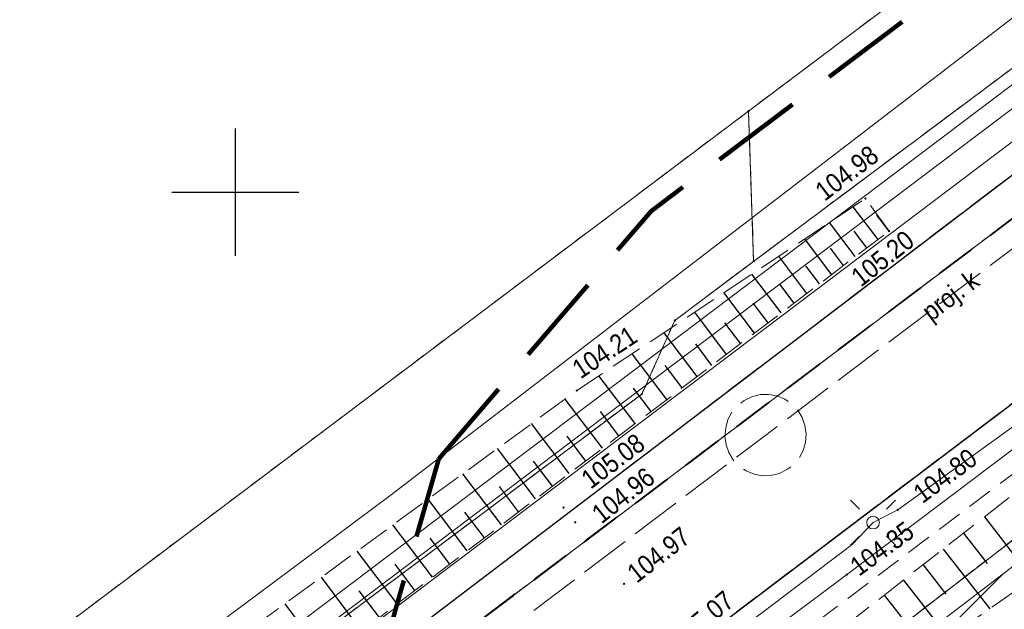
# Model space of a CAD drawing. Extents: x 7489187 to 7491099, y 5781939 to 5785132.
# Tile 16 of 217: x 7490292 to 7490330, y 5784384 to 5784407. Entities that reach past the tile are written whole.
import ezdxf
from ezdxf.enums import TextEntityAlignment as Align

# ---------------------------------------------------------------- set-up
doc = ezdxf.new("R2010")
doc.units = 0
doc.header["$MEASUREMENT"] = 0
for name, pattern in [('1.5_0.5', [2, 1.5, -0.5]), ('1.5_1.0', [2.5, 1.5, -1]), ('218-500', [1, 0.5, -0.5]), ('219-500', [0]), ('4', [1.8, 1.2, -0.6]), ('mz1.0_0.5', [1.5, 1, -0.5]), ('mz1.25_0.5', [1.75, 1.25, -0.5]), ('mz2.0_0.5', [2.5, 2, -0.5])]:
    doc.linetypes.add(name, pattern=pattern)
doc.layers.get('0').update_dxf_attribs({"linetype": 'CONTINUOUS', "lineweight": 5})
for name, color, linetype, transparency in [('0 Inne (niezydentyfikowane)', 7, 'CONTINUOUS', 0.8), ('203-Punkt załamania granicy działki nie stabilizowany', 7, 'CONTINUOUS', 0.8), ('216-Granica obrębu', 7, 'CONTINUOUS', 0.8), ('218-Granica użytku', 7, 'CONTINUOUS', 0.8), ('219-Linia granicy', 7, 'CONTINUOUS', 0.8), ('chodnik (powierzchnia)', 7, 'CONTINUOUS', 0.8), ('jezdnia (powierzchnia)', 7, 'CONTINUOUS', 0.8), ('krawężnik (linia)', 7, 'CONTINUOUS', 0.8), ('latarnia (punkt)', 7, 'CONTINUOUS', 0.8), ('Obszar opracowania', 7, 'CONTINUOUS', 0.8), ('przewód elektroenergetyczny (linia)', 7, 'CONTINUOUS', 0.8), ('przewód gazowy (linia)', 7, 'CONTINUOUS', 0.8), ('przewód kanalizacyjny - projektowany lub w budowie (linia) - ob. projektowany', 7, 'CONTINUOUS', 0.8), ('przewód kanalizacyjny - projektowany lub w budowie (linia) - ob. projektowany-Atr1', 7, 'CONTINUOUS', 0.8), ('przewód telekomunikacyjny (linia)', 7, 'CONTINUOUS', 0.8), ('przewód wodociągowy (linia)', 7, 'CONTINUOUS', 0.8), ('punkt o określonej wysokości (sieć elektroenergetyczna)', 7, 'CONTINUOUS', 0.8), ('punkt o określonej wysokości (sieć elektroenergetyczna)-Atr2', 7, 'CONTINUOUS', 0.8), ('punkt wysokościowy sztuczny', 7, 'CONTINUOUS', 0.8), ('punkt wysokościowy sztuczny-Atr2', 7, 'CONTINUOUS', 0.8), ('Siatka', 7, 'CONTINUOUS', 0.8), ('skarpa nieumocniona (powierzchnia)', 7, 'CONTINUOUS', 0.8), ('urządzenie techniczne projektowane lub w budowie (sieć kanalizacyjna) - powierzchnia - ob. projektowany', 7, 'CONTINUOUS', 0.8)]:
    doc.layers.add(name, color=color, linetype=linetype, transparency=transparency)
doc.styles.get("Standard").update_dxf_attribs({"font": 'txt', "width": 0.75})

# ---------------------------------------------------------------- blocks, each defined once
blk = doc.blocks.new('203')
at = {"linetype": 'Continuous', "lineweight": 0}
h = blk.add_hatch(color=0, dxfattribs=at)
edge = h.paths.add_edge_path()
edge.add_arc((0, 0), 0.045, 0, 360)
blk = doc.blocks.new('PW01')
at = {"linetype": 'Continuous', "lineweight": 13}
h = blk.add_hatch(color=0, dxfattribs=at)
edge = h.paths.add_edge_path()
edge.add_arc((0, 0), 0.045, 0, 360)
blk = doc.blocks.new('SM01')
at = {"color": 0, "linetype": 'Continuous', "lineweight": 13}
for p, q in [((-0.53, 0.531), (-0.883, 0.884)), ((0.531, 0.531), (0.884, 0.884)), ((-0.53, -0.53), (-0.883, -0.883)), ((0.531, -0.53), (0.884, -0.883))]:
    blk.add_line(p, q, dxfattribs=at)
blk.add_circle((0, 0), 0.25, dxfattribs=at)
blk = doc.blocks.new('PW02')
at = {"linetype": 'Continuous', "lineweight": 13}
h = blk.add_hatch(color=0, dxfattribs=at)
edge = h.paths.add_edge_path()
edge.add_arc((0, 0), 0.045, 0, 360)
blk = doc.blocks.new('1135')
at = {"layer": 'Siatka', "linetype": 'Continuous'}
for p, q in [((0, 5), (0, -5)), ((-5, 0), (5, 0))]:
    blk.add_line(p, q, dxfattribs=at)

msp = doc.modelspace()

# ---------------------------------------------------------------- linework, layer by layer
at = {"layer": '0 Inne (niezydentyfikowane)', "color": 7, "linetype": 'Continuous', "lineweight": 25, "flags": 128}
for points in [[(7490325.3, 5784398.14), (7490324.32, 5784399.43)], [(7490324.4, 5784397.47), (7490323.39, 5784398.81)], [(7490325.73, 5784398.47), (7490325.25, 5784399.1)], [(7490324.85, 5784397.81), (7490324.36, 5784398.47)], [(7490323.47, 5784396.76), (7490322.41, 5784398.16)], [(7490323.94, 5784397.12), (7490323.42, 5784397.8)], [(7490322.5, 5784396.02), (7490321.39, 5784397.49)], [(7490322.99, 5784396.4), (7490322.45, 5784397.11)], [(7490321.49, 5784395.26), (7490320.33, 5784396.78)], [(7490322, 5784395.64), (7490321.43, 5784396.39)], [(7490320.43, 5784394.46), (7490319.23, 5784396.05)], [(7490320.97, 5784394.86), (7490320.38, 5784395.64)], [(7490319.33, 5784393.62), (7490318.08, 5784395.28)], [(7490319.89, 5784394.04), (7490319.27, 5784394.86)], [(7490318.18, 5784392.75), (7490316.87, 5784394.48)], [(7490318.76, 5784393.19), (7490318.12, 5784394.04)], [(7490316.99, 5784391.85), (7490315.62, 5784393.65)], [(7490317.59, 5784392.31), (7490316.92, 5784393.19)], [(7490315.74, 5784390.9), (7490314.31, 5784392.78)], [(7490316.37, 5784391.38), (7490315.67, 5784392.3)], [(7490314.45, 5784389.93), (7490312.98, 5784391.86)], [(7490315.1, 5784390.42), (7490314.37, 5784391.38)], [(7490313.14, 5784388.94), (7490311.66, 5784390.9)], [(7490313.8, 5784389.43), (7490313.06, 5784390.41)], [(7490311.82, 5784387.94), (7490310.32, 5784389.92)], [(7490312.48, 5784388.44), (7490311.74, 5784389.42)], [(7490310.48, 5784386.92), (7490308.96, 5784388.93)], [(7490311.15, 5784387.43), (7490310.4, 5784388.43)], [(7490309.13, 5784385.9), (7490307.59, 5784387.93)], [(7490309.81, 5784386.41), (7490309.04, 5784387.42)], [(7490329.48, 5784387.23), (7490331.37, 5784384.79)], [(7490307.76, 5784384.86), (7490306.2, 5784386.92)], [(7490308.45, 5784385.38), (7490307.67, 5784386.4)], [(7490328.66, 5784386.59), (7490329.59, 5784385.4)], [(7490306.37, 5784383.81), (7490304.8, 5784385.89)], [(7490327.86, 5784385.96), (7490329.69, 5784383.62)], [(7490307.07, 5784384.34), (7490306.29, 5784385.37)], [(7490327.07, 5784385.35), (7490327.97, 5784384.2)], [(7490304.97, 5784382.75), (7490303.39, 5784384.86)], [(7490326.3, 5784384.75), (7490328.06, 5784382.49)], [(7490305.68, 5784383.28), (7490304.88, 5784384.33)], [(7490325.54, 5784384.16), (7490326.4, 5784383.05)], [(7490303.55, 5784381.69), (7490301.96, 5784383.82)]]:
    msp.add_lwpolyline(points, dxfattribs=at)
at = {"layer": '216-Granica obrębu', "color": 7, "linetype": '1.5_1.0', "lineweight": 35, "flags": 128}
for points in [[(7490030.45, 5785119.29), (7490028.96, 5785119.44), (7489905.46, 5785132.25), (7489892.56, 5785131.06), (7489875.97, 5785130.77), (7489882.83, 5785099.49), (7489894.33, 5785057.55), (7489904.61, 5785020.12), (7489930.49, 5784923.59), (7489942.07, 5784889.96), (7489952.72, 5784856.68), (7489954.77, 5784856.84), (7489969.91, 5784858.07), (7489970.61, 5784854.86), (7489953.91, 5784849.86), (7489955.53, 5784843.61), (7489958.2, 5784833.42), (7489980.65, 5784747.13), (7490007.65, 5784650.77), (7490023.45, 5784602.85), (7490041.59, 5784556.96), (7490083.09, 5784465.49), (7490092.71, 5784443.73), (7490123.6, 5784373.91), (7490159.36, 5784298.2), (7490166.44, 5784283.23), (7490180.6, 5784291.3), (7490210.6, 5784308.4), (7490268.73, 5784352.29), (7490829.59, 5784775.52), (7490832.19, 5784784.55), (7490911.98, 5785062.01), (7490905.26, 5785060.95), (7490801.79, 5785044.54), (7490669.56, 5785030.73), (7490494.4, 5785017.63), (7490431.74, 5785030.5), (7490354.61, 5785047.58), (7490260.42, 5785068.42), (7490180.66, 5785086.04)], [(7490982.74, 5784169.34), (7491039.04, 5784200.86), (7491051.74, 5784207.97), (7491052.67, 5784239.47), (7491052.74, 5784241.92), (7491052.92, 5784248), (7491053, 5784250.86), (7491050.96, 5784254.83), (7491044.42, 5784267.53), (7491031.4, 5784292.82), (7491011.82, 5784330.89), (7491008.66, 5784337), (7490999.48, 5784354.85), (7490905.74, 5784803.82), (7490903.06, 5784816.68), (7490901.11, 5784825.98), (7490829.59, 5784775.52), (7490268.73, 5784352.29), (7490210.6, 5784308.4), (7490180.6, 5784291.3), (7490166.44, 5784283.23), (7490188.7, 5784278.35), (7490194.94, 5784270.17), (7490207.62, 5784253.55), (7490185.34, 5784238.01), (7490202.71, 5784185.24), (7490204.24, 5784178.08), (7490211.21, 5784145.54), (7490216.75, 5784104.37), (7490217.83, 5784096.32), (7490218.8, 5784046.06), (7490215.34, 5783996.05), (7490206.95, 5783946.76), (7490193.71, 5783898.58), (7490175.89, 5783851.76), (7490153.48, 5783807.1), (7490158.6, 5783786.4), (7490236.24, 5783821.04), (7490329.56, 5783863.61), (7490388.02, 5783890.29), (7490434.56, 5783914.52), (7490490.93, 5783945.89), (7490491.13, 5783946), (7490512.04, 5783957.22), (7490534.13, 5783969.08), (7490538.17, 5783971.24), (7490544.14, 5783961.48), (7490606.22, 5783983.46), (7490664.31, 5784007.87), (7490705.37, 5784025.14), (7490748.64, 5784044.48), (7490747.91, 5784055.65), (7490747.49, 5784061.98), (7490746.96, 5784070.1), (7490794.71, 5784095), (7490790.8, 5784067.02), (7490835.7, 5784091.8), (7490838.43, 5784093.31), (7490854.17, 5784102), (7490875.76, 5784113.91), (7490901.93, 5784127.42), (7490908.36, 5784130.73), (7490914.78, 5784134.04), (7490973.71, 5784164.29)]]:
    msp.add_lwpolyline(points, close=True, dxfattribs=at)
at = {"layer": '218-Granica użytku', "color": 3, "linetype": '218-500', "lineweight": 18, "flags": 128}
for points in [[(7490268.73, 5784352.29), (7490829.59, 5784775.52)], [(7490829.59, 5784775.52), (7490268.73, 5784352.29)], [(7490275.58, 5784343.98), (7490400.92, 5784440.45)], [(7490400.92, 5784440.45), (7490275.58, 5784343.98)], [(7490351.39, 5784426.62), (7490320.2, 5784403.19)], [(7490351.6, 5784420.56), (7490320.4, 5784397.28)], [(7490320.4, 5784397.28), (7490351.6, 5784420.56)], [(7490320.2, 5784403.19), (7490270.23, 5784365.62)], [(7490320.2, 5784403.19), (7490320.4, 5784397.28)], [(7490320.4, 5784397.28), (7490320.2, 5784403.19)], [(7490320.4, 5784397.28), (7490317.3, 5784394.96)], [(7490317.3, 5784394.96), (7490320.4, 5784397.28)], [(7490317.3, 5784394.96), (7490316, 5784392.06)], [(7490316, 5784392.06), (7490317.3, 5784394.96)], [(7490316, 5784392.06), (7490266.49, 5784355)], [(7490266.49, 5784355), (7490316, 5784392.06)]]:
    msp.add_lwpolyline(points, dxfattribs=at)
at = {"layer": '219-Linia granicy', "color": 7, "linetype": '219-500', "lineweight": 18, "flags": 128}
for points in [[(7490829.59, 5784775.52), (7490268.73, 5784352.29)], [(7490400.92, 5784440.45), (7490275.58, 5784343.98)], [(7490351.39, 5784426.62), (7490320.2, 5784403.19)], [(7490351.6, 5784420.56), (7490320.4, 5784397.28)], [(7490320.2, 5784403.19), (7490270.23, 5784365.62)], [(7490320.2, 5784403.19), (7490320.4, 5784397.28)], [(7490317.3, 5784394.96), (7490320.4, 5784397.28)], [(7490317.3, 5784394.96), (7490316, 5784392.06)], [(7490316, 5784392.06), (7490266.49, 5784355)]]:
    msp.add_lwpolyline(points, dxfattribs=at)
at = {"layer": 'chodnik (powierzchnia)', "color": 7, "linetype": 'mz1.0_0.5', "lineweight": 18, "flags": 128}
msp.add_lwpolyline([(7490277.37, 5784348.84), (7490360.505, 5784411.437), (7490379.54, 5784425.82), (7490378.18, 5784427.68), (7490316.119, 5784380.766), (7490275.71, 5784350.37)], close=True, dxfattribs=at)
at = {"layer": 'jezdnia (powierzchnia)', "color": 7, "linetype": '1.5_0.5', "lineweight": 18, "flags": 128}
msp.add_lwpolyline([(7490191.164, 5784287.003), (7490211.67, 5784301.9), (7490216.46, 5784305.56), (7490248.362, 5784329.904), (7490272.4, 5784347.89), (7490275.71, 5784350.37), (7490316.119, 5784380.766), (7490378.18, 5784427.68), (7490378.92, 5784428.22), (7490372.91, 5784432.64), (7490341.91, 5784409.31), (7490305.841, 5784381.862), (7490276.12, 5784359.68), (7490257.34, 5784345.74), (7490219.064, 5784316.704), (7490199.315, 5784301.827), (7490173.114, 5784281.766), (7490181.727, 5784279.879), (7490186.53, 5784283.616), (7490187.78, 5784283.47), (7490188.27, 5784282.22), (7490191.57, 5784284.52), (7490190.798, 5784286.042)], close=True, dxfattribs=at)
at = {"layer": 'krawężnik (linia)', "color": 7, "linetype": 'Continuous', "lineweight": 25, "flags": 128}
for points in [[(7490191.57, 5784284.52), (7490190.798, 5784286.042), (7490191.164, 5784287.003), (7490211.67, 5784301.9), (7490216.46, 5784305.56), (7490248.362, 5784329.904), (7490272.4, 5784347.89), (7490275.71, 5784350.37), (7490316.119, 5784380.766), (7490378.18, 5784427.68)], [(7490276.12, 5784359.68), (7490305.841, 5784381.862), (7490341.91, 5784409.31)]]:
    msp.add_lwpolyline(points, dxfattribs=at)
at = {"layer": 'Obszar opracowania', "color": 132, "linetype": '4', "lineweight": 200, "ltscale": 3, "flags": 128}
msp.add_lwpolyline([(7490308.01, 5784389.52), (7490316.37, 5784399.26), (7490368.28, 5784438.36), (7490379.98, 5784443.72), (7490392.84, 5784443.68), (7490403.31, 5784441.36), (7490411.83, 5784439.47), (7490423.51, 5784434.05), (7490431.84, 5784424.24), (7490448.06, 5784393.68), (7490473.16, 5784346.39), (7490476.39, 5784336.34), (7490475.94, 5784325.78), (7490471.85, 5784316.04), (7490464.65, 5784308.32), (7490428.65, 5784281.35), (7490426.2, 5784279.52), (7490416.78, 5784274.8), (7490406.31, 5784273.62), (7490396.08, 5784276.14), (7490387.35, 5784282.04), (7490363.54, 5784305.17), (7490313.51, 5784353.79), (7490306.43, 5784364.49), (7490304.48, 5784377.18)], close=True, dxfattribs=at)
at = {"layer": 'przewód elektroenergetyczny (linia)', "color": 1, "linetype": 'Continuous', "lineweight": 18, "flags": 128}
for points in [[(7490211.021, 5784316.441), (7490216.663, 5784320.772), (7490239.241, 5784337.214), (7490265.05, 5784357.155), (7490278.511, 5784367.553), (7490306.086, 5784388.056), (7490334.58, 5784409.917), (7490352.44, 5784423.684), (7490376.737, 5784441.333)], [(7490325.1, 5784387.01), (7490326.07, 5784387.51), (7490348.66, 5784403.81), (7490348.9, 5784404.49)], [(7490347.62, 5784402.73), (7490324.06, 5784384.96), (7490291.97, 5784360.94), (7490264.61, 5784340.25), (7490263.95, 5784339.92), (7490263.34, 5784340.24), (7490257.43, 5784347.16), (7490254.03, 5784351.64), (7490237.25, 5784372.66), (7490237.26, 5784373.35), (7490239.86, 5784375.83), (7490239.34, 5784376.51), (7490238.95, 5784376.63), (7490238.67, 5784376.62), (7490238.44, 5784376.84)], [(7490294.51, 5784363.83), (7490295.51, 5784364.38), (7490324.28, 5784386.15), (7490325.1, 5784387.01)]]:
    msp.add_lwpolyline(points, dxfattribs=at)
at = {"layer": 'przewód gazowy (linia)', "color": 40, "linetype": 'Continuous', "lineweight": 18, "flags": 128}
msp.add_lwpolyline([(7490415.58, 5784438.75), (7490408.75, 5784434.24), (7490383.44, 5784415.98), (7490371.82, 5784432.53), (7490365.18, 5784428.12), (7490253.31, 5784343.67)], dxfattribs=at)
at = {"layer": 'przewód kanalizacyjny - projektowany lub w budowie (linia) - ob. projektowany', "color": 34, "linetype": 'mz2.0_0.5', "lineweight": 18, "flags": 128}
msp.add_lwpolyline([(7490176.08, 5784281.12), (7490193.19, 5784294.04), (7490257.03, 5784342.24), (7490320.88, 5784390.45), (7490382.34, 5784436.83), (7490446.2, 5784485.01), (7490510.06, 5784533.2), (7490571.22, 5784579.99), (7490762.79, 5784724.55), (7490826.96, 5784772.35), (7490841.52, 5784811.63), (7490861.93, 5784878.59)], dxfattribs=at)
at = {"layer": 'przewód telekomunikacyjny (linia)', "color": 30, "linetype": 'Continuous', "lineweight": 18, "flags": 128}
for points in [[(7490374.155, 5784419.03), (7490373.9, 5784418.42), (7490330.219, 5784384.997), (7490320.193, 5784377.326), (7490319.715, 5784376.96)], [(7490276.161, 5784342.805), (7490308.91, 5784367.192), (7490322.071, 5784376.829), (7490330.219, 5784384.997)]]:
    msp.add_lwpolyline(points, dxfattribs=at)
at = {"layer": 'przewód wodociągowy (linia)', "color": 5, "linetype": 'CONTINUOUS', "lineweight": 18}
for p, q in [((7490293.11, 5784375.971), (7490332.549, 5784405.718)), ((7490293.562, 5784375.371), (7490332.999, 5784405.118))]:
    msp.add_line(p, q, dxfattribs=at)
at = {"layer": 'skarpa nieumocniona (powierzchnia)', "color": 7, "linetype": 'mz1.25_0.5', "lineweight": 18, "flags": 128}
for points in [[(7490318.34, 5784378.54), (7490319.47, 5784374.86), (7490323.417, 5784379.258), (7490334.168, 5784386.735), (7490359.741, 5784407.289), (7490360.505, 5784411.437)], [(7490325.73, 5784398.47), (7490324.8, 5784399.75), (7490313.44, 5784392.2), (7490292.77, 5784377.11), (7490270.14, 5784360.89), (7490273.096, 5784358.951), (7490280.93, 5784364.74), (7490305.66, 5784383.27)]]:
    msp.add_lwpolyline(points, close=True, dxfattribs=at)
at = {"layer": 'urządzenie techniczne projektowane lub w budowie (sieć kanalizacyjna) - powierzchnia - ob. projektowany', "color": 34, "linetype": 'mz2.0_0.5', "lineweight": 18, "flags": 128}
msp.add_lwpolyline([(7490319.6, 5784389.47), (7490319.43, 5784389.76), (7490319.32, 5784390.07), (7490319.27, 5784390.4), (7490319.3, 5784390.74), (7490319.39, 5784391.06), (7490319.55, 5784391.35), (7490319.77, 5784391.61), (7490320.03, 5784391.81), (7490320.33, 5784391.96), (7490320.66, 5784392.04), (7490320.99, 5784392.05), (7490321.32, 5784391.99), (7490321.63, 5784391.86), (7490321.91, 5784391.67), (7490322.14, 5784391.43), (7490322.31, 5784391.14), (7490322.42, 5784390.83), (7490322.47, 5784390.5), (7490322.44, 5784390.16), (7490322.35, 5784389.84), (7490322.19, 5784389.55), (7490321.97, 5784389.29), (7490321.71, 5784389.09), (7490321.41, 5784388.94), (7490321.08, 5784388.86), (7490320.75, 5784388.85), (7490320.42, 5784388.91), (7490320.11, 5784389.04), (7490319.83, 5784389.23)], close=True, dxfattribs=at)

# ---------------------------------------------------------------- block references
at = {"layer": '203-Punkt załamania granicy działki nie stabilizowany', "color": 7, "linetype": 'Continuous', "lineweight": 18}
for p in [(7490320.2, 5784403.19), (7490320.4, 5784397.28), (7490317.3, 5784394.96), (7490316, 5784392.06)]:
    msp.add_blockref('203', p, dxfattribs=at)
at = {"layer": 'latarnia (punkt)', "color": 7, "linetype": 'Continuous', "lineweight": 18}
msp.add_blockref('SM01', (7490325.1, 5784387.01), dxfattribs=at)
at = {"layer": 'punkt o określonej wysokości (sieć elektroenergetyczna)', "color": 1, "linetype": 'Continuous', "lineweight": 13}
for p in [(7490326.07, 5784387.51), (7490324.06, 5784384.96)]:
    msp.add_blockref('PW01', p, dxfattribs=at)
at = {"layer": 'punkt wysokościowy sztuczny', "color": 7, "linetype": 'Continuous', "lineweight": 13}
for p in [(7490324.8, 5784399.75), (7490325.73, 5784398.47), (7490313.44, 5784392.2), (7490312.92, 5784387.6), (7490313.38, 5784387.02), (7490315.3, 5784384.6)]:
    msp.add_blockref('PW02', p, dxfattribs=at)
at = {"layer": 'Siatka', "xscale": 0.5, "yscale": 0.5}
msp.add_blockref('1135', (7490300, 5784400), dxfattribs=at)

# ---------------------------------------------------------------- texts
at = {"layer": 'przewód kanalizacyjny - projektowany lub w budowie (linia) - ob. projektowany-Atr1', "color": 34, "width": 0.9}
msp.add_text('proj. k', height=0.75, rotation=37.039, dxfattribs=at).set_placement((7490327.16, 5784395.19), align=Align.MIDDLE_LEFT)
at = {"layer": 'punkt o określonej wysokości (sieć elektroenergetyczna)-Atr2', "color": 1, "width": 0.9}
for s, rotation, p in [('104.80', 36.293, (7490326.821, 5784388.036)), ('104.35', 35.981, (7490324.329, 5784385.179))]:
    msp.add_text(s, height=0.75, rotation=rotation, dxfattribs=at).set_placement(p, align=Align.MIDDLE_LEFT)
at = {"layer": 'punkt wysokościowy sztuczny-Atr2', "color": 7, "width": 0.9}
for s, rotation, p in [('104.98', 37.404, (7490323.196, 5784399.619)), ('105.20', 38.332, (7490324.623, 5784396.246)), ('104.21', 33.456, (7490313.59, 5784392.637)), ('105.08', 36.959, (7490313.986, 5784388.3)), ('104.96', 38.264, (7490314.416, 5784386.934)), ('104.97', 38.009, (7490315.802, 5784384.601)), ('105.07', 39.534, (7490317.568, 5784382.048))]:
    msp.add_text(s, height=0.75, rotation=rotation, dxfattribs=at).set_placement(p)

doc.saveas('drawing.dxf')
